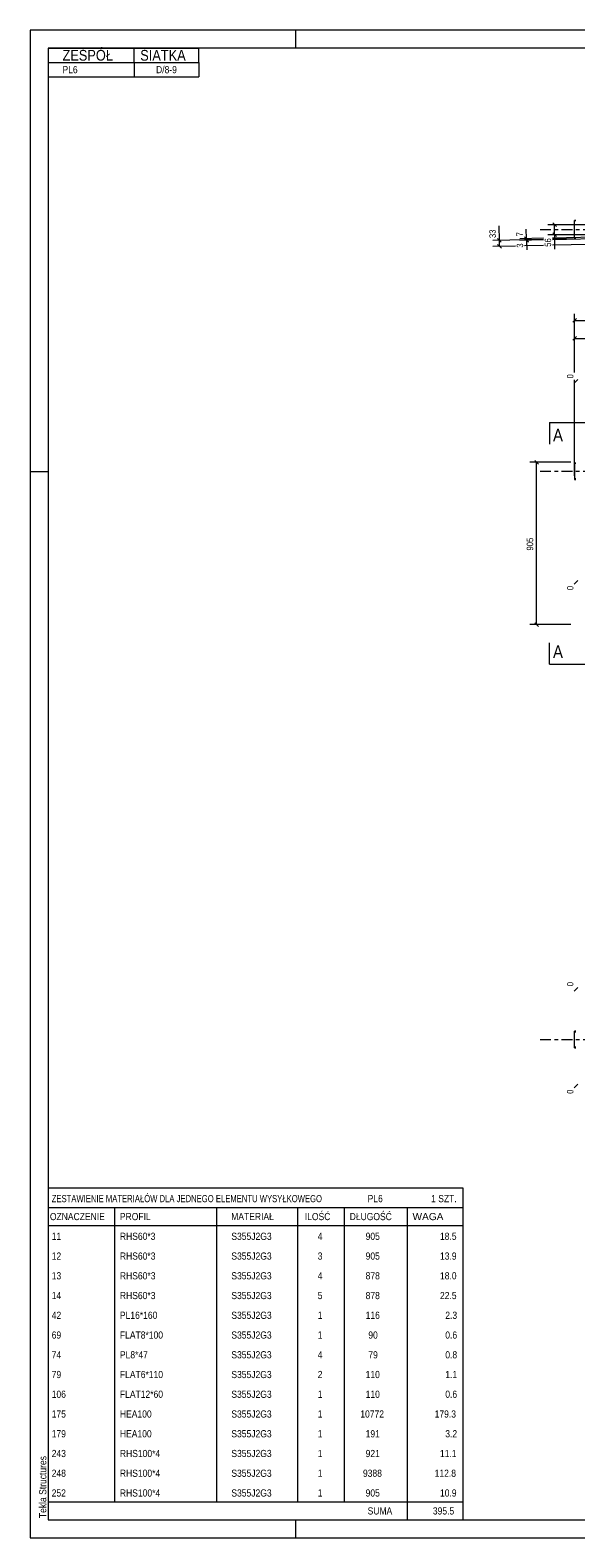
# Model space of a CAD drawing. Header units: millimetres. Extents: x 0 to 914, y 0 to 420.
# Tile 1 of 11: x 0 to 152, y 0 to 420. Entities that reach past the tile are written whole.
import ezdxf

# ---------------------------------------------------------------- set-up
doc = ezdxf.new("R2010")
doc.units = ezdxf.units.MM
for name, pattern in [('XKITLINE00', [0]), ('XKITLINE01', [4, 1, -1, 1, -1]), ('XKITLINE03', [6, 3, -1, 1, -1])]:
    doc.linetypes.add(name, pattern=pattern)
for name, color, linetype, lineweight in [('Arkusz rysunku', 3, 'Continuous', 0), ('Element', 2, 'Continuous', 0), ('Inny typ obiektu', 7, 'Continuous', 0), ('Przekrój', 7, 'Continuous', 0), ('Wymiar', 4, 'Continuous', 0)]:
    doc.layers.add(name, color=color, linetype=linetype, lineweight=lineweight)
doc.styles.add('ARIAL', font='ARIAL.TTF')

msp = doc.modelspace()

# ---------------------------------------------------------------- linework, layer by layer
at = {"layer": 'Arkusz rysunku', "linetype": 'XKITLINE00', "lineweight": 0}
for p, q in [((914, 420), (0, 420)), ((0, 420), (0, 0)), ((74, 415), (74, 420)), ((909, 415), (5, 415)), ((5, 415), (5, 5)), ((5, 297), (0, 297)), ((5, 5), (909, 5)), ((74, 0), (74, 5)), ((0, 0), (914, 0))]:
    msp.add_line(p, q, dxfattribs=at)
at = {"layer": 'Element', "linetype": 'XKITLINE00', "lineweight": 0}
for p, q in [((152.03, 367.02), (151.63, 367.02)), ((151.63, 361.88), (151.63, 367.02)), ((151.63, 362.02), (152.03, 362.02)), ((152.03, 361.88), (151.63, 361.88)), ((151.63, 299.5), (152.03, 299.5)), ((151.63, 299.5), (151.63, 294.85)), ((152.03, 295), (151.63, 295)), ((151.63, 294.85), (152.03, 294.85)), ((151.63, 136.49), (151.63, 141.15)), ((152.03, 141.15), (151.63, 141.15)), ((152.03, 136.65), (151.63, 136.65)), ((151.63, 136.49), (152.03, 136.49))]:
    msp.add_line(p, q, dxfattribs=at)
at = {"layer": 'Element', "linetype": 'XKITLINE01', "lineweight": 0}
for p, q in [((152.03, 366.88), (151.63, 366.88)), ((151.63, 299.35), (152.03, 299.35)), ((151.63, 295), (151.63, 294.85)), ((151.63, 136.65), (151.63, 140.99)), ((151.63, 140.99), (152.03, 140.99))]:
    msp.add_line(p, q, dxfattribs=at)
at = {"layer": 'Element', "linetype": 'XKITLINE03', "lineweight": 0}
for p, q in [((142.03, 364.45), (700.63, 364.45)), ((142.03, 297.18), (700.63, 297.18)), ((142.03, 138.82), (700.63, 138.82))]:
    msp.add_line(p, q, dxfattribs=at)
at = {"layer": 'Inny typ obiektu', "linetype": 'XKITLINE00', "lineweight": 0}
for p, q in [((5, 415), (47, 415)), ((5, 415), (5, 411)), ((29, 411), (29, 415)), ((47, 411), (47, 415)), ((5, 411), (47, 411)), ((5, 411), (5, 407)), ((29, 411), (29, 407)), ((47, 411), (47, 407)), ((5, 407), (47, 407)), ((5, 97.5), (5, 92)), ((5, 97.5), (120.5, 97.5)), ((120.5, 97.5), (120.5, 92)), ((5, 92), (5, 87)), ((5, 92), (120.5, 92)), ((23.5, 92), (23.5, 87)), ((52, 87), (52, 92)), ((74.5, 92), (74.5, 87)), ((87.5, 92), (87.5, 87)), ((105, 92), (105, 87)), ((120.5, 92), (120.5, 87)), ((5, 87), (120.5, 87)), ((5, 87), (5, 81.5)), ((23.5, 87), (23.5, 81.5)), ((52, 81.5), (52, 87)), ((74.5, 87), (74.5, 81.5)), ((87.5, 87), (87.5, 81.5)), ((105, 87), (105, 81.5)), ((120.5, 87), (120.5, 81.5)), ((5, 81.5), (5, 76)), ((23.5, 81.5), (23.5, 76)), ((52, 76), (52, 81.5)), ((74.5, 81.5), (74.5, 76)), ((87.5, 81.5), (87.5, 76)), ((105, 81.5), (105, 76)), ((120.5, 81.5), (120.5, 76)), ((5, 76), (5, 70.5)), ((23.5, 76), (23.5, 70.5)), ((52, 70.5), (52, 76)), ((74.5, 76), (74.5, 70.5)), ((87.5, 76), (87.5, 70.5)), ((105, 76), (105, 70.5)), ((120.5, 76), (120.5, 70.5)), ((5, 70.5), (5, 65)), ((23.5, 70.5), (23.5, 65)), ((52, 65), (52, 70.5)), ((74.5, 70.5), (74.5, 65)), ((87.5, 70.5), (87.5, 65)), ((105, 70.5), (105, 65)), ((120.5, 70.5), (120.5, 65)), ((5, 65), (5, 59.5)), ((23.5, 65), (23.5, 59.5)), ((52, 59.5), (52, 65)), ((74.5, 65), (74.5, 59.5)), ((87.5, 65), (87.5, 59.5)), ((105, 65), (105, 59.5)), ((120.5, 65), (120.5, 59.5)), ((5, 59.5), (5, 54)), ((23.5, 59.5), (23.5, 54)), ((52, 54), (52, 59.5)), ((74.5, 59.5), (74.5, 54)), ((87.5, 59.5), (87.5, 54)), ((105, 59.5), (105, 54)), ((120.5, 59.5), (120.5, 54)), ((5, 54), (5, 48.5)), ((23.5, 54), (23.5, 48.5)), ((52, 48.5), (52, 54)), ((74.5, 54), (74.5, 48.5)), ((87.5, 54), (87.5, 48.5)), ((105, 54), (105, 48.5)), ((120.5, 54), (120.5, 48.5)), ((5, 48.5), (5, 43)), ((23.5, 48.5), (23.5, 43)), ((52, 43), (52, 48.5)), ((74.5, 48.5), (74.5, 43)), ((87.5, 48.5), (87.5, 43)), ((105, 48.5), (105, 43)), ((120.5, 48.5), (120.5, 43)), ((5, 43), (5, 37.5)), ((23.5, 43), (23.5, 37.5)), ((52, 37.5), (52, 43)), ((74.5, 43), (74.5, 37.5)), ((87.5, 43), (87.5, 37.5)), ((105, 43), (105, 37.5)), ((120.5, 43), (120.5, 37.5)), ((5, 37.5), (5, 32)), ((23.5, 37.5), (23.5, 32)), ((52, 32), (52, 37.5)), ((74.5, 37.5), (74.5, 32)), ((87.5, 37.5), (87.5, 32)), ((105, 37.5), (105, 32)), ((120.5, 37.5), (120.5, 32)), ((5, 32), (5, 26.5)), ((23.5, 32), (23.5, 26.5)), ((52, 26.5), (52, 32)), ((74.5, 32), (74.5, 26.5)), ((87.5, 32), (87.5, 26.5)), ((105, 32), (105, 26.5)), ((120.5, 32), (120.5, 26.5)), ((5, 26.5), (5, 21)), ((23.5, 26.5), (23.5, 21)), ((52, 21), (52, 26.5)), ((74.5, 26.5), (74.5, 21)), ((87.5, 26.5), (87.5, 21)), ((105, 26.5), (105, 21)), ((120.5, 26.5), (120.5, 21)), ((5, 21), (5, 15.5)), ((23.5, 21), (23.5, 15.5)), ((52, 15.5), (52, 21)), ((74.5, 21), (74.5, 15.5)), ((87.5, 21), (87.5, 15.5)), ((105, 21), (105, 15.5)), ((120.5, 21), (120.5, 15.5)), ((5, 15.5), (5, 10)), ((23.5, 15.5), (23.5, 10)), ((52, 10), (52, 15.5)), ((74.5, 15.5), (74.5, 10)), ((87.5, 15.5), (87.5, 10)), ((105, 15.5), (105, 10)), ((120.5, 15.5), (120.5, 10)), ((5, 10), (5, 5)), ((5, 10), (120.5, 10)), ((105, 10), (105, 5)), ((120.5, 10), (120.5, 5)), ((5, 5), (120.5, 5))]:
    msp.add_line(p, q, dxfattribs=at)
at = {"layer": 'Przekrój', "linetype": 'XKITLINE00', "lineweight": 0}
for p, q in [((144.63, 310.69), (144.63, 304.69)), ((144.63, 310.69), (150.63, 310.69)), ((150.63, 310.69), (155.63, 310.69)), ((144.63, 243.37), (144.63, 249.37)), ((144.63, 243.37), (150.63, 243.37)), ((150.63, 243.37), (155.63, 243.37))]:
    msp.add_line(p, q, dxfattribs=at)
at = {"layer": 'Wymiar', "linetype": 'XKITLINE00', "lineweight": 0}
for p, q in [((130.7, 361.44), (130.61, 365.46)), ((130.7, 361.44), (130.61, 365.46)), ((155.63, 365.81), (144.21, 365.81)), ((336.12, 365.86), (145.47, 361.61)), ((314.89, 365.86), (145.47, 362.08)), ((145.56, 366.32), (146.58, 365.3)), ((146.07, 363.01), (146.07, 365.81)), ((142.95, 361.69), (128.84, 361.4)), ((130.18, 361.94), (131.21, 360.94)), ((130.73, 359.78), (130.7, 361.44)), ((142.95, 362.02), (136.38, 361.88)), ((142.95, 361.68), (136.39, 361.53)), ((142.95, 361.68), (136.39, 361.53)), ((142.95, 361.55), (136.39, 361.4)), ((137.72, 362.42), (138.76, 361.42)), ((137.73, 362.07), (138.77, 361.07)), ((137.73, 362.07), (138.77, 361.07)), ((137.73, 361.94), (138.77, 360.95)), ((138.24, 361.92), (138.18, 364.6)), ((138.24, 361.92), (138.18, 364.6)), ((138.25, 361.57), (138.24, 361.92)), ((138.25, 361.44), (138.25, 361.57)), ((138.25, 361.44), (138.31, 358.76)), ((138.25, 361.44), (138.31, 358.76)), ((155.63, 363.01), (144.21, 363.01)), ((151.03, 361.86), (145.47, 361.74)), ((151.03, 361.86), (145.47, 361.73)), ((151.03, 361.86), (145.47, 361.73)), ((145.56, 363.52), (146.58, 362.5)), ((146.07, 363.01), (146.07, 358.99)), ((146.07, 363.01), (146.07, 358.99)), ((135.16, 359.87), (128.87, 359.75)), ((130.21, 360.28), (131.25, 359.29)), ((142.95, 360.03), (137.68, 359.93)), ((170.95, 360.61), (145.47, 360.09)), ((151.63, 324.67), (151.63, 341.01)), ((152.14, 339.66), (151.12, 338.65)), ((151.63, 339.15), (690.63, 339.15)), ((151.63, 324.67), (151.63, 336.01)), ((152.14, 334.66), (151.12, 333.65)), ((151.63, 334.15), (185.07, 334.15)), ((152.54, 322.66), (151.52, 321.65)), ((151.63, 300.5), (151.63, 322.61)), ((151.63, 295.85), (151.63, 322.61)), ((150.63, 299.65), (139.21, 299.65)), ((140.56, 300.16), (141.58, 299.14)), ((141.07, 254.4), (141.07, 299.65)), ((152.54, 266.66), (151.52, 265.65)), ((150.63, 254.4), (139.21, 254.4)), ((140.56, 254.91), (141.58, 253.9)), ((152.54, 153.35), (151.52, 152.33)), ((152.54, 126.35), (151.52, 125.33))]:
    msp.add_line(p, q, dxfattribs=at)

# ---------------------------------------------------------------- texts
at = {"layer": 'Arkusz rysunku', "style": 'ARIAL', "width": 0.85}
msp.add_text('Tekla Structures', height=2, rotation=90, dxfattribs=at).set_placement((4.5, 5.5))
at = {"layer": 'Inny typ obiektu', "style": 'ARIAL'}
for s, height, width, p in [('ZESPÓŁ', 3, 0.85, (9, 411.5)), ('SIATKA', 3, 0.85, (30.66, 411.5)), ('PL6', 2, 0.85, (9, 408)), ('D/8-9', 2, 0.85, (35.07, 408)), ('ZESTAWIENIE MATERIAŁÓW DLA JEDNEGO ELEMENTU WYSYŁKOWEGO', 2, 0.765, (6, 93.5)), ('PL6', 2, 0.85, (94, 93.5)), ('1', 2, 0.85, (111.69, 93.5)), (' SZT.', 2, 0.85, (113, 93.5)), ('OZNACZENIE', 2, 0.85, (5.5, 88.5)), ('PROFIL', 2, 0.85, (25, 88.5)), ('MATERIAŁ', 2, 0.85, (56, 88.5)), ('ILOŚĆ', 2, 0.85, (76.5, 88.5)), ('DŁUGOŚĆ', 2, 0.85, (89, 88.5)), ('WAGA', 2, 1.008832, (106.5, 88.5)), ('11', 2, 0.85, (6, 83)), ('RHS60*3', 2, 0.85, (25, 83)), ('S355J2G3', 2, 0.85, (56.04, 83)), ('4', 2, 0.85, (80.09, 83)), ('905', 2, 0.85, (93.44, 83)), ('18.5', 2, 0.85, (114.15, 83)), ('12', 2, 0.85, (6, 77.5)), ('RHS60*3', 2, 0.85, (25, 77.5)), ('S355J2G3', 2, 0.85, (56.04, 77.5)), ('3', 2, 0.85, (80.09, 77.5)), ('905', 2, 0.85, (93.44, 77.5)), ('13.9', 2, 0.85, (114.15, 77.5)), ('13', 2, 0.85, (6, 72)), ('RHS60*3', 2, 0.85, (25, 72)), ('S355J2G3', 2, 0.85, (56.04, 72)), ('4', 2, 0.85, (80.09, 72)), ('878', 2, 0.85, (93.44, 72)), ('18.0', 2, 0.85, (114.15, 72)), ('14', 2, 0.85, (6, 66.5)), ('RHS60*3', 2, 0.85, (25, 66.5)), ('S355J2G3', 2, 0.85, (56.04, 66.5)), ('5', 2, 0.85, (80.09, 66.5)), ('878', 2, 0.85, (93.44, 66.5)), ('22.5', 2, 0.85, (114.15, 66.5)), ('42', 2, 0.85, (6, 61)), ('PL16*160', 2, 0.85, (25, 61)), ('S355J2G3', 2, 0.85, (56.04, 61)), ('1', 2, 0.85, (80.09, 61)), ('116', 2, 0.85, (93.44, 61)), ('2.3', 2, 0.85, (115.63, 61)), ('69', 2, 0.85, (6, 55.5)), ('FLAT8*100', 2, 0.85, (25, 55.5)), ('S355J2G3', 2, 0.85, (56.04, 55.5)), ('1', 2, 0.85, (80.09, 55.5)), ('90', 2, 0.85, (94.19, 55.5)), ('0.6', 2, 0.85, (115.63, 55.5)), ('74', 2, 0.85, (6, 50)), ('PL8*47', 2, 0.85, (25, 50)), ('S355J2G3', 2, 0.85, (56.04, 50)), ('4', 2, 0.85, (80.09, 50)), ('79', 2, 0.85, (94.19, 50)), ('0.8', 2, 0.85, (115.63, 50)), ('79', 2, 0.85, (6, 44.5)), ('FLAT6*110', 2, 0.85, (25, 44.5)), ('S355J2G3', 2, 0.85, (56.04, 44.5)), ('2', 2, 0.85, (80.09, 44.5)), ('110', 2, 0.85, (93.44, 44.5)), ('1.1', 2, 0.85, (115.63, 44.5)), ('106', 2, 0.85, (6, 39)), ('FLAT12*60', 2, 0.85, (25, 39)), ('S355J2G3', 2, 0.85, (56.04, 39)), ('1', 2, 0.85, (80.09, 39)), ('110', 2, 0.85, (93.44, 39)), ('0.6', 2, 0.85, (115.63, 39)), ('175', 2, 0.85, (6, 33.5)), ('HEA100', 2, 0.85, (25, 33.5)), ('S355J2G3', 2, 0.85, (56.04, 33.5)), ('1', 2, 0.85, (80.09, 33.5)), ('10772', 2, 0.85, (91.96, 33.5)), ('179.3', 2, 0.85, (112.67, 33.5)), ('179', 2, 0.85, (6, 28)), ('HEA100', 2, 0.85, (25, 28)), ('S355J2G3', 2, 0.85, (56.04, 28)), ('1', 2, 0.85, (80.09, 28)), ('191', 2, 0.85, (93.44, 28)), ('3.2', 2, 0.85, (115.63, 28)), ('243', 2, 0.85, (6, 22.5)), ('RHS100*4', 2, 0.85, (25, 22.5)), ('S355J2G3', 2, 0.85, (56.04, 22.5)), ('1', 2, 0.85, (80.09, 22.5)), ('921', 2, 0.85, (93.44, 22.5)), ('11.1', 2, 0.85, (114.15, 22.5)), ('248', 2, 0.85, (6, 17)), ('RHS100*4', 2, 0.85, (25, 17)), ('S355J2G3', 2, 0.85, (56.04, 17)), ('1', 2, 0.85, (80.09, 17)), ('9388', 2, 0.85, (92.7, 17)), ('112.8', 2, 0.85, (112.67, 17)), ('252', 2, 0.85, (6, 11.5)), ('RHS100*4', 2, 0.85, (25, 11.5)), ('S355J2G3', 2, 0.85, (56.04, 11.5)), ('1', 2, 0.85, (80.09, 11.5)), ('905', 2, 0.85, (93.44, 11.5)), ('10.9', 2, 0.85, (114.15, 11.5)), ('SUMA', 2, 0.85, (94, 6.5)), ('395.5', 2, 0.85, (112.17, 6.5))]:
    msp.add_text(s, height=height, dxfattribs=dict(at, width=width)).set_placement(p)
at = {"layer": 'Przekrój', "style": 'ARIAL', "width": 0.85}
for p in [(145.63, 305.44), (145.63, 245.12)]:
    msp.add_text('A', height=3.5, dxfattribs=at).set_placement(p)
at = {"layer": 'Wymiar', "style": 'ARIAL', "width": 0.85}
for s, rotation, p in [('33', 91.169, (129.72, 362.1)), ('7', 91.2779, (137.26, 362.57)), ('56', 90.0002, (145.11, 359.66)), ('3', 91.2779, (137.33, 359.41)), ('0', 90.0002, (151.31, 322.97)), ('905', 90.0002, (140.11, 275.03)), ('0', 90.0002, (151.31, 264)), ('0', 90.0002, (151.31, 153.66)), ('0', 90.0002, (151.31, 123.69))]:
    msp.add_text(s, height=1.8, rotation=rotation, dxfattribs=at).set_placement(p)

doc.saveas('drawing.dxf')
